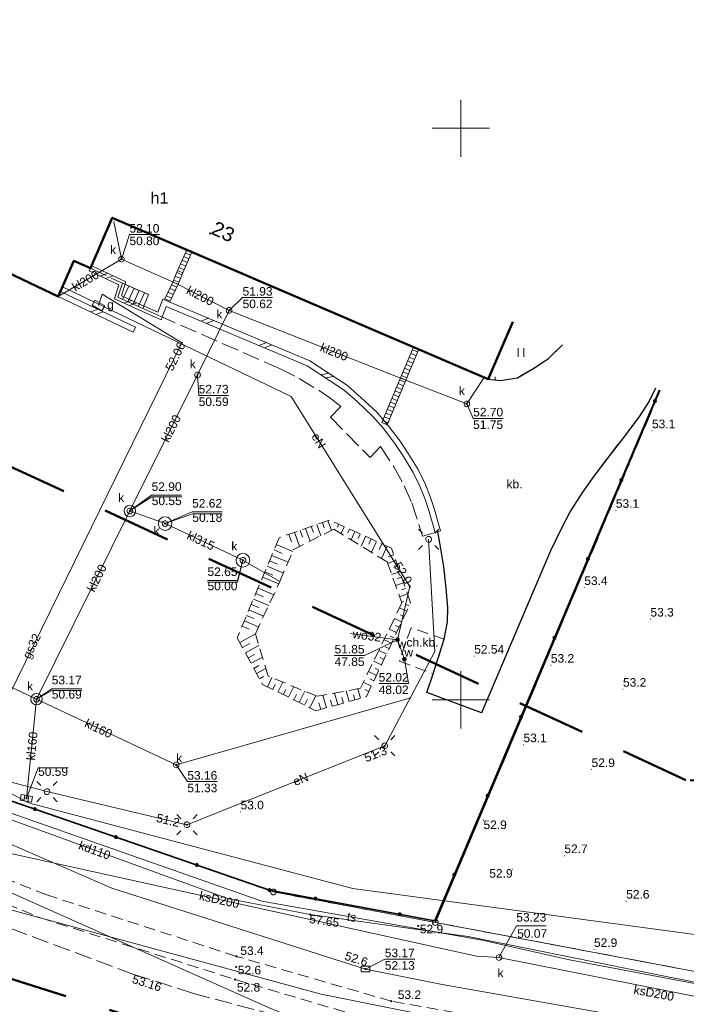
# Model space of a CAD drawing. Extents: x 5462052 to 5462554, y 5922477 to 5923179.
# Tile 22 of 42: x 5462361 to 5462420, y 5922523 to 5922609. Entities that reach past the tile are written whole.
import ezdxf
from ezdxf.enums import TextEntityAlignment as Align

# ---------------------------------------------------------------- set-up
doc = ezdxf.new("R2010")
doc.units = 0
doc.header["$PDMODE"] = 32
doc.header["$PDSIZE"] = 0.1
for name, pattern in [('PRZER1-1', [2, 1, -1]), ('PRZER2-1', [3, 2, -1]), ('PRZER3-1', [4, 3, -1]), ('PRZER3-2', [5, 3, -2])]:
    doc.linetypes.add(name, pattern=pattern)
doc.layers.get('0').update_dxf_attribs({"linetype": 'CONTINUOUS', "lineweight": 13})
doc.layers.add('!pomiar wys', color=7, linetype='CONTINUOUS')
for name, color, linetype, lineweight in [('EGBU', 7, 'CONTINUOUS', 50), ('EGBU_O', 7, 'CONTINUOUS', 50), ('EGDE', 7, 'CONTINUOUS', 18), ('EGPG', 7, 'CONTINUOUS', 18), ('GEPADR', 7, 'CONTINUOUS', 18), ('GEPADR_O', 7, 'CONTINUOUS', 18), ('GESDRK', 7, 'CONTINUOUS', 0), ('GUPPRZ', 7, 'CONTINUOUS', 18), ('GUPPRZ_O', 7, 'CONTINUOUS', 18), ('OTDN', 7, 'CONTINUOUS', 18), ('OTKC', 7, 'PRZER2-1', 18), ('OTKC_O', 7, 'PRZER2-1', 18), ('OTKJ', 7, 'PRZER3-1', 18), ('OTKK', 7, 'CONTINUOUS', 25), ('OTKS', 7, 'CONTINUOUS', 18), ('OTKU', 7, 'PRZER3-1', 18), ('OTKU_O', 7, 'PRZER3-1', 18), ('OTOO', 7, 'CONTINUOUS', 35), ('OTRK', 7, 'PRZER2-1', 18), ('OTRN', 7, 'CONTINUOUS', 13), ('OTRN_O', 7, 'CONTINUOUS', 13), ('OTRS', 7, 'CONTINUOUS', 13), ('OTRS_O', 7, 'CONTINUOUS', 13), ('OTZT', 7, 'PRZER2-1', 18), ('SUEO', 7, 'CONTINUOUS', 18), ('SUPK', 7, 'CONTINUOUS', 18), ('SUPW', 7, 'CONTINUOUS', 18), ('SUPW_O', 7, 'CONTINUOUS', 18), ('zakres', 5, 'PRZER3-2', 50)]:
    doc.layers.add(name, color=color, linetype=linetype, lineweight=lineweight)
for name, color, linetype, lineweight, true_color in [('EGKK', 7, 'PRZER3-1', 18, 0x24bc24), ('EGUG', 7, 'PRZER1-1', 18, 0x008000), ('SUEP', 1, 'CONTINUOUS', 18, 0xff0000), ('SUEP_O', 1, 'CONTINUOUS', 18, 0xff0000), ('SUGP', 7, 'CONTINUOUS', 18, 0xbfbf00), ('SUGP_O', 7, 'CONTINUOUS', 18, 0xbfbf00), ('SUGS', 7, 'CONTINUOUS', 18, 0xbfbf00), ('SUGS_O', 7, 'CONTINUOUS', 18, 0xbfbf00), ('SUKK', 7, 'CONTINUOUS', 18, 0x803300), ('SUKL', 7, 'CONTINUOUS', 18, 0x803300), ('SUKP', 7, 'CONTINUOUS', 18, 0x803300), ('SUKP_O', 7, 'CONTINUOUS', 18, 0x803300), ('SUKS', 7, 'CONTINUOUS', 18, 0x803300), ('SUKS_O', 7, 'CONTINUOUS', 18, 0x803300), ('SUKU', 7, 'CONTINUOUS', 18, 0x803300), ('SUTP', 7, 'CONTINUOUS', 18, 0xff9100), ('SUTP_O', 7, 'CONTINUOUS', 18, 0xff9100), ('SUWP', 5, 'CONTINUOUS', 18, 0x0000ff), ('SUWP_O', 5, 'CONTINUOUS', 18, 0x0000ff), ('SUWW', 5, 'CONTINUOUS', 18, 0x0000ff), ('SUWW_O', 5, 'CONTINUOUS', 18, 0x0000ff)]:
    doc.layers.add(name, color=color, linetype=linetype, lineweight=lineweight, true_color=true_color)
doc.styles.add('GEO-INFO', font='arial.ttf')

# ---------------------------------------------------------------- blocks, each defined once
blk = doc.blocks.new('POINT')
at = {"color": 0}
blk.add_point((0, 0), dxfattribs=at)
blk = doc.blocks.new('KOLO')
blk.add_hatch(color=0).paths.add_polyline_path([(-0.5, 0), (-0.482963, -0.12941), (-0.433013, -0.25), (-0.353553, -0.353553), (-0.25, -0.433013), (-0.12941, -0.482963), (0, -0.5), (0.12941, -0.482963), (0.25, -0.433013), (0.353553, -0.353553), (0.433013, -0.25), (0.482963, -0.12941), (0.5, 0), (0.482963, 0.12941), (0.433013, 0.25), (0.353553, 0.353553), (0.25, 0.433013), (0.12941, 0.482963), (0, 0.5), (-0.12941, 0.482963), (-0.25, 0.433013), (-0.353553, 0.353553), (-0.433013, 0.25), (-0.482963, 0.12941)])
blk = doc.blocks.new('OKRAG_PELNY')
at = {"color": 0}
blk.add_lwpolyline([(0, 0.5), (0.12941, 0.482963), (0.25, 0.433013), (0.353553, 0.353553), (0.433013, 0.25), (0.482963, 0.12941), (0.5, 0), (0.482963, -0.12941), (0.433013, -0.25), (0.353553, -0.353553), (0.25, -0.433013), (0.12941, -0.482963), (0, -0.5), (-0.12941, -0.482963), (-0.25, -0.433013), (-0.353553, -0.353553), (-0.433013, -0.25), (-0.482963, -0.12941), (-0.5, 0), (-0.482963, 0.12941), (-0.433013, 0.25), (-0.353553, 0.353553), (-0.25, 0.433013), (-0.12941, 0.482963)], close=True, dxfattribs=at)
blk = doc.blocks.new('SUUS05')
at = {"color": 0}
blk.add_lwpolyline([(0.5, -0.25), (-0.5, -0.25), (-0.5, 0.25), (0.5, 0.25)], close=True, dxfattribs=at)
for points in [[(-0.175, -0.25), (-0.175, 0.25)], [(0.175, -0.25), (0.175, 0.25)]]:
    blk.add_lwpolyline(points, dxfattribs=at)
blk = doc.blocks.new('PROSTOKAT1_5-1_PELNY')
at = {"color": 0}
blk.add_lwpolyline([(0.75, -0.5), (-0.75, -0.5), (-0.75, 0.5), (0.75, 0.5)], close=True, dxfattribs=at)
blk = doc.blocks.new('SZAFA1')
at = {"color": 0}
blk.add_lwpolyline([(-1, -0.5), (-1, 0.5), (1, 0.5), (1, -0.5)], close=True, dxfattribs=at)
blk = doc.blocks.new('SUEO')
blk.add_hatch(color=0).paths.add_polyline_path([(-0.002174, 0.089974), (0.023762, 0.086807), (0.042561, 0.0793), (0.060131, 0.066965), (0.076266, 0.047786), (0.086234, 0.025762), (0.089972, 0.002226), (0.088646, -0.015553), (0.081114, -0.038994), (0.066834, -0.060276), (0.049699, -0.075033), (0.027576, -0.085671), (0.004027, -0.08991), (-0.019639, -0.087831), (-0.040932, -0.080154), (-0.059082, -0.067892), (-0.073734, -0.051607), (-0.08374, -0.032979), (-0.089221, -0.011817), (-0.089063, 0.012951), (-0.082571, 0.035806), (-0.069528, 0.057148), (-0.048957, 0.075519), (-0.026898, 0.085887)])
at = {"color": 0}
for points in [[(-1.767767, 1.767767), (-1.06066, 1.06066)], [(1.767767, 1.767767), (1.06066, 1.06066)], [(-1.767767, -1.767767), (-1.06066, -1.06066)], [(1.767767, -1.767767), (1.06066, -1.06066)]]:
    blk.add_lwpolyline(points, dxfattribs=at)
blk = doc.blocks.new('PION_C')
at = {"color": 0}
blk.add_lwpolyline([(0, 0.5), (0, -0.5)], dxfattribs=at)
blk = doc.blocks.new('ODTN_1')
at = {"color": 0}
for points in [[(-1, -0.5), (0, 0.5)], [(0, -0.5), (1, 0.5)]]:
    blk.add_lwpolyline(points, dxfattribs=at)
blk = doc.blocks.new('EPPGS')
at = {"color": 0}
blk.add_lwpolyline([(0, 0.5), (0.154508, 0.475528), (0.293893, 0.404508), (0.404508, 0.293893), (0.475528, 0.154508), (0.5, 0), (0.475528, -0.154508), (0.404508, -0.293893), (0.293893, -0.404508), (0.154508, -0.475528), (0, -0.5), (-0.154508, -0.475528), (-0.293893, -0.404508), (-0.404508, -0.293893), (-0.475528, -0.154508), (-0.5, 0), (-0.475528, 0.154508), (-0.404508, 0.293893), (-0.293893, 0.404508), (-0.154508, 0.475528)], close=True, dxfattribs=at)

msp = doc.modelspace()

# ---------------------------------------------------------------- hatches: boundary and pattern name
at = {"layer": 'OTZT', "linetype": 'Continuous'}
h = msp.add_hatch(dxfattribs=at)
h.set_pattern_fill('PTTU04', color=256, scale=0.5, style=0)
h.set_pattern_definition([(90, (5460000, 5920000), (-2.5, 2.5), [0.75, -4.25]), (90, (5460000.5, 5920000), (-2.5, 2.5), [0.75, -4.25])])
h.paths.add_polyline_path([(5462404.539, 5922583.069), (5462402.39, 5922578.05), (5462403.45, 5922577.93), (5462404.97, 5922578.17), (5462406.44, 5922579.03), (5462407.66, 5922579.86), (5462408.887, 5922581.052)], flags=0)

# ---------------------------------------------------------------- linework, layer by layer
at = {"layer": '!pomiar wys'}
msp.add_point((5462396.266, 5922530.22, 52.86), dxfattribs=at)
at = {"linetype": 'Continuous', "flags": 128}
for points in [[(5462400, 5922597.5), (5462400, 5922602.5)], [(5462397.5, 5922600), (5462402.5, 5922600)], [(5462400, 5922547.5), (5462400, 5922552.5)], [(5462397.5, 5922550), (5462402.5, 5922550)]]:
    msp.add_lwpolyline(points, dxfattribs=at)
at = {"linetype": 'PRZER2-1', "ltscale": 0.5, "elevation": 52.86}
msp.add_lwpolyline([(5462261.882, 5922578.068), (5462261.62, 5922576.922), (5462272.697, 5922571.717), (5462298.342, 5922559.381), (5462324.071, 5922547.799), (5462343.603, 5922539.093), (5462363.202, 5922530.924), (5462380.252, 5922525.535), (5462393.186, 5922521.711), (5462403.889, 5922520.281), (5462426.787, 5922516.877), (5462438.24, 5922515.215), (5462438.552, 5922516.427), (5462427.043, 5922518.161), (5462403.916, 5922521.871), (5462393.913, 5922523.638), (5462380.365, 5922527.556), (5462363.762, 5922532.933), (5462344.082, 5922540.717), (5462324.37, 5922548.823), (5462298.993, 5922560.437), (5462273.066, 5922572.667), (5462261.882, 5922578.068)], dxfattribs=at)
at = {"linetype": 'Continuous', "elevation": 100, "flags": 128}
for points in [[(5462400, 5922547.5), (5462400, 5922552.5)], [(5462400, 5922547.5), (5462400, 5922552.5)], [(5462397.5, 5922550), (5462402.5, 5922550)], [(5462397.5, 5922550), (5462402.5, 5922550)]]:
    msp.add_lwpolyline(points, dxfattribs=at)
for p in [(5462396.266, 5922530.22, 52.86), (5462380.365, 5922527.556, 52.86), (5462380.33, 5922526.63, 52.58), (5462380.252, 5922525.535, 52.84), (5462393.913, 5922523.638, 53.19)]:
    msp.add_point(p)
at = {"layer": 'EGBU', "linetype": 'Continuous', "elevation": 10.18}
msp.add_lwpolyline([(5462404.539, 5922583.069), (5462402.39, 5922578.05), (5462369.49, 5922592.17), (5462367.59, 5922587.75), (5462366.12, 5922588.39), (5462364.77, 5922585.27), (5462342.72, 5922595.77), (5462345.41, 5922602.09), (5462344.33, 5922602.55), (5462344.51, 5922602.96), (5462344.92, 5922602.78), (5462347.751, 5922609.415)], dxfattribs=at)
at = {"layer": 'EGDE', "linetype": 'Continuous', "elevation": 10.22}
for points in [[(5462060.499, 5922655.765), (5462134.14, 5922620.59), (5462140.64, 5922617.48), (5462379.26, 5922504.49), (5462394.55, 5922499.42), (5462403.44, 5922496.9), (5462407.29, 5922495.8), (5462408.69, 5922495.4), (5462424.66, 5922494.89), (5462438.61, 5922495.21), (5462484.37, 5922501.25), (5462484.19, 5922504.97), (5462482.73, 5922519.39), (5462445.52, 5922512.89), (5462428.16, 5922511.75), (5462412.32, 5922512.85), (5462398.2, 5922516.86), (5462383.16, 5922523.09), (5462355.99, 5922535.17), (5462122.31, 5922642.45), (5462106.7, 5922652.95), (5462067.71, 5922671.375)], [(5462330.972, 5922617.199), (5462308.11, 5922563.15), (5462338.14, 5922548.92), (5462383.6, 5922533.19), (5462397.77, 5922530.52)], [(5462397.77, 5922530.52), (5462417.457, 5922577.076)], [(5462417.457, 5922577.076), (5462397.77, 5922530.52), (5462434.39, 5922523.62), (5462484.29, 5922524.66)]]:
    msp.add_lwpolyline(points, dxfattribs=at)
msp.add_lwpolyline([(5462308.11, 5922563.15), (5462219.75, 5922605.06), (5462125.42, 5922649.82), (5462122.31, 5922642.45), (5462355.99, 5922535.17), (5462383.16, 5922523.09), (5462398.2, 5922516.86), (5462412.32, 5922512.85), (5462428.16, 5922511.75), (5462445.52, 5922512.89), (5462482.73, 5922519.39), (5462484.29, 5922524.66), (5462434.39, 5922523.62), (5462397.77, 5922530.52), (5462383.6, 5922533.19), (5462338.14, 5922548.92)], close=True, dxfattribs=at)
at = {"layer": 'EGKK', "linetype": 'PRZER3-1', "ltscale": 0.5, "elevation": 10.06}
msp.add_lwpolyline([(5462417.457, 5922577.076), (5462397.77, 5922530.52), (5462423.172, 5922525.73), (5462430.089, 5922572.747)], dxfattribs=at)
at = {"layer": 'EGUG', "linetype": 'PRZER1-1', "ltscale": 0.5, "elevation": 10.08}
for points in [[(5462417.457, 5922577.076), (5462397.77, 5922530.52), (5462383.6, 5922533.19), (5462338.14, 5922548.92), (5462308.11, 5922563.15), (5462330.972, 5922617.199)], [(5462241.6, 5922564.69), (5462318.43, 5922528.09), (5462379.26, 5922504.49), (5462394.55, 5922499.42), (5462403.44, 5922496.9), (5462407.29, 5922495.8), (5462408.69, 5922495.4), (5462424.66, 5922494.89), (5462438.61, 5922495.21), (5462484.37, 5922501.25), (5462484.19, 5922504.97), (5462482.73, 5922519.39), (5462484.29, 5922524.66), (5462434.39, 5922523.62), (5462423.172, 5922525.73), (5462397.77, 5922530.52), (5462383.6, 5922533.19), (5462338.14, 5922548.92), (5462308.11, 5922563.15), (5462219.75, 5922605.06)], [(5462417.457, 5922577.076), (5462397.77, 5922530.52), (5462423.172, 5922525.73), (5462430.089, 5922572.747)]]:
    msp.add_lwpolyline(points, dxfattribs=at)
at = {"layer": 'GESDRK', "linetype": 'Continuous'}
msp.add_lwpolyline([(5462482.733, 5922519.386), (5462484.295, 5922524.662), (5462434.386, 5922523.617), (5462397.769, 5922530.518), (5462383.599, 5922533.19), (5462338.141, 5922548.915), (5462308.111, 5922563.155), (5462219.747, 5922605.063), (5462125.423, 5922649.821), (5462122.31, 5922642.451), (5462106.697, 5922652.953), (5462067.71, 5922671.373)], dxfattribs=at)
at = {"layer": 'GUPPRZ_O', "linetype": 'Continuous', "elevation": 10.8, "flags": 128}
for points in [[(5462373.618, 5922590.697), (5462370.997, 5922590.697), (5462370.3, 5922588.55)], [(5462370.997, 5922590.697), (5462373.618, 5922590.697)], [(5462383.519, 5922585.185), (5462380.899, 5922585.185), (5462379.72, 5922584.07)], [(5462380.899, 5922585.185), (5462383.519, 5922585.185)], [(5462379.679, 5922576.63), (5462377.058, 5922576.63), (5462376.96, 5922578.42)], [(5462377.058, 5922576.63), (5462379.679, 5922576.63)], [(5462403.698, 5922574.62), (5462401.077, 5922574.62), (5462400.53, 5922575.89)], [(5462401.077, 5922574.62), (5462403.698, 5922574.62)], [(5462375.557, 5922567.897), (5462372.937, 5922567.897), (5462371.03, 5922566.52)], [(5462375.571, 5922567.744), (5462372.95, 5922567.744), (5462371.03, 5922566.52)], [(5462372.95, 5922567.744), (5462375.571, 5922567.744)], [(5462379.102, 5922566.432), (5462376.482, 5922566.432), (5462374.12, 5922565.42)], [(5462379.122, 5922566.281), (5462376.502, 5922566.281), (5462374.12, 5922565.42)], [(5462376.502, 5922566.281), (5462379.122, 5922566.281)], [(5462377.83, 5922560.448), (5462380.451, 5922560.448), (5462380.93, 5922562.21)], [(5462377.83, 5922560.293), (5462380.451, 5922560.293), (5462380.93, 5922562.21)], [(5462377.83, 5922560.293), (5462380.451, 5922560.293)], [(5462388.95, 5922553.881), (5462391.57, 5922553.881), (5462394.46, 5922555.26)], [(5462388.95, 5922553.881), (5462391.57, 5922553.881)], [(5462392.81, 5922551.423), (5462395.431, 5922551.423), (5462395.06, 5922553.55)], [(5462366.82, 5922550.964), (5462364.2, 5922550.964), (5462362.87, 5922550.05)], [(5462392.81, 5922551.423), (5462395.431, 5922551.423)], [(5462366.824, 5922550.809), (5462364.203, 5922550.809), (5462362.87, 5922550.05)], [(5462364.203, 5922550.809), (5462366.824, 5922550.809)], [(5462365.622, 5922544.057), (5462363.001, 5922544.057), (5462361.98, 5922541.39)], [(5462363.001, 5922544.057), (5462365.622, 5922544.057)], [(5462378.686, 5922542.84), (5462376.066, 5922542.84), (5462375.09, 5922544.31)], [(5462376.066, 5922542.84), (5462378.686, 5922542.84)], [(5462407.477, 5922530.218), (5462404.856, 5922530.218), (5462403.338, 5922527.456)], [(5462395.965, 5922527.309), (5462393.344, 5922527.309), (5462391.647, 5922526.449)], [(5462393.344, 5922527.309), (5462395.965, 5922527.309)]]:
    msp.add_lwpolyline(points, dxfattribs=at)
at = {"layer": 'OTDN', "linetype": 'Continuous', "elevation": 10.18}
for points in [[(5462398.231, 5922564.778), (5462397.679, 5922566.724), (5462397.325, 5922567.777), (5462396.869, 5922568.901), (5462396.269, 5922570.141), (5462395.391, 5922571.554), (5462394.695, 5922572.623), (5462393.654, 5922574.008), (5462392.64, 5922575.154), (5462391.259, 5922576.455), (5462390.092, 5922577.489), (5462386.788, 5922579.662), (5462373.918, 5922585.061), (5462373.489, 5922583.924), (5462372.282, 5922584.448), (5462370.296, 5922585.355), (5462370.685, 5922586.573), (5462367.696, 5922587.976)], [(5462397.749, 5922564.642), (5462397.201, 5922566.576), (5462396.855, 5922567.603), (5462396.411, 5922568.699), (5462395.831, 5922569.899), (5462394.969, 5922571.286), (5462394.285, 5922572.337), (5462393.266, 5922573.692), (5462392.28, 5922574.806), (5462390.921, 5922576.085), (5462389.788, 5922577.091), (5462386.552, 5922579.218), (5462374.202, 5922584.399), (5462373.771, 5922583.256), (5462372.078, 5922583.992), (5462369.684, 5922585.085), (5462370.075, 5922586.307), (5462367.484, 5922587.524)], [(5462371.537, 5922582.606), (5462364.977, 5922585.726)], [(5462371.323, 5922582.154), (5462364.762, 5922585.274)]]:
    msp.add_lwpolyline(points, dxfattribs=at)
at = {"layer": 'OTKC', "linetype": 'PRZER2-1', "ltscale": 0.5, "elevation": 10.18}
msp.add_lwpolyline([(5462395.64, 5922556.3), (5462394.63, 5922553.39), (5462397.58, 5922552.27), (5462398.54, 5922555.32)], close=True, dxfattribs=at)
at = {"layer": 'OTKJ', "linetype": 'PRZER3-1', "ltscale": 0.5, "elevation": 10.18}
for points in [[(5462376.6, 5922524.315), (5462371.391, 5922525.972), (5462357.823, 5922531.047), (5462343.131, 5922537.176), (5462324.879, 5922545.376), (5462312.334, 5922551.22)], [(5462502.755, 5922515.739), (5462488.736, 5922514.258), (5462478.717, 5922513.394), (5462467.813, 5922512.783), (5462463.843, 5922512.752), (5462454.956, 5922512.552), (5462430.919, 5922513.777), (5462417.017, 5922515.491), (5462402.699, 5922517.944), (5462391.536, 5922520.348), (5462376.6, 5922524.315)]]:
    msp.add_lwpolyline(points, dxfattribs=at)
at = {"layer": 'OTKK', "linetype": 'Continuous', "elevation": 10.18}
for points in [[(5462402.39, 5922578.05), (5462403.45, 5922577.93), (5462404.97, 5922578.17), (5462406.44, 5922579.03), (5462407.66, 5922579.86), (5462408.887, 5922581.052)], [(5462417.04, 5922577.269), (5462416.48, 5922576.12), (5462415.57, 5922574.73), (5462414.05, 5922572.72), (5462412.82, 5922571.14), (5462411.64, 5922569.56), (5462410.66, 5922568.16), (5462409.61, 5922566.53), (5462408.77, 5922564.96), (5462407.86, 5922563.04), (5462401.8, 5922548.87), (5462397.01, 5922550.64), (5462397.58, 5922552.27), (5462398.54, 5922555.32), (5462398.83, 5922556.83), (5462398.85, 5922558.07), (5462398.71, 5922559.77), (5462398.51, 5922561.63), (5462398.15, 5922563.72), (5462397.99, 5922564.71)]]:
    msp.add_lwpolyline(points, dxfattribs=at)
at = {"layer": 'OTKS', "linetype": 'Continuous', "elevation": 10.18}
msp.add_lwpolyline([(5462370.38, 5922586.44), (5462369.99, 5922585.22), (5462372.18, 5922584.22), (5462372.67, 5922585.46)], close=True, dxfattribs=at)
at = {"layer": 'OTKS', "linetype": 'Continuous', "elevation": 10.18, "flags": 128}
for points in [[(5462370.403, 5922585.032), (5462370.937, 5922586.202)], [(5462370.858, 5922584.824), (5462371.397, 5922586.005)], [(5462371.312, 5922584.616), (5462371.857, 5922585.808)], [(5462371.767, 5922584.408), (5462372.316, 5922585.611)]]:
    msp.add_lwpolyline(points, dxfattribs=at)
at = {"layer": 'OTKU', "linetype": 'PRZER3-1', "ltscale": 0.5, "elevation": 10.18}
msp.add_lwpolyline([(5462408.887, 5922581.052), (5462407.66, 5922579.86), (5462406.44, 5922579.03), (5462404.97, 5922578.17), (5462403.45, 5922577.93), (5462402.39, 5922578.05), (5462369.49, 5922592.17), (5462367.59, 5922587.75), (5462370.38, 5922586.44), (5462372.67, 5922585.46), (5462372.18, 5922584.22), (5462373.63, 5922583.59), (5462384.12, 5922578.99), (5462385.86, 5922578.12), (5462387.59, 5922577.05), (5462388.53, 5922576.41), (5462389.51, 5922575.67), (5462388.6, 5922574.73), (5462392.05, 5922571.21), (5462392.98, 5922572.16), (5462394.13, 5922570.38), (5462395.05, 5922568.72), (5462395.71, 5922567.23), (5462396.64, 5922564.32), (5462397.99, 5922564.71), (5462398.15, 5922563.72), (5462398.51, 5922561.63), (5462398.71, 5922559.77), (5462398.85, 5922558.07), (5462398.83, 5922556.83), (5462398.54, 5922555.32), (5462397.58, 5922552.27), (5462397.01, 5922550.64), (5462401.8, 5922548.87), (5462407.86, 5922563.04), (5462408.77, 5922564.96), (5462409.61, 5922566.53), (5462410.66, 5922568.16), (5462411.64, 5922569.56), (5462412.82, 5922571.14), (5462414.05, 5922572.72), (5462415.57, 5922574.73), (5462416.48, 5922576.12), (5462417.04, 5922577.269)], dxfattribs=at)
at = {"layer": 'OTOO', "linetype": 'Continuous', "elevation": 10.18}
for points in [[(5462417.398, 5922577.103), (5462415.616, 5922572.931), (5462406.794, 5922552.123), (5462397.726, 5922530.669), (5462383.258, 5922533.354)], [(5462308.11, 5922563.15), (5462308.6, 5922562.93), (5462316.56, 5922559.15), (5462328.1, 5922553.68), (5462338.14, 5922548.92), (5462383.258, 5922533.354)]]:
    msp.add_lwpolyline(points, dxfattribs=at)
at = {"layer": 'OTRK', "linetype": 'PRZER2-1', "ltscale": 0.5, "elevation": 10.06}
for points in [[(5462395.6, 5922558.49), (5462393.92, 5922563.27), (5462388.5, 5922565.73), (5462384.1, 5922564.18), (5462380.43, 5922555.43), (5462382.64, 5922551.35), (5462387.32, 5922549.05), (5462391.74, 5922550.28)], [(5462385.35, 5922563.14), (5462388.89, 5922564.94), (5462393.55, 5922562.06), (5462394.84, 5922558.47), (5462391.21, 5922551.01), (5462387.42, 5922550.31), (5462383.13, 5922552.08), (5462382.02, 5922555.77), (5462384.16, 5922560.35)]]:
    msp.add_lwpolyline(points, close=True, dxfattribs=at)
at = {"layer": 'OTRK', "linetype": 'Continuous', "elevation": 10.06, "flags": 128}
for points in [[(5462388.671, 5922564.829), (5462388.369, 5922565.684)], [(5462385.931, 5922564.825), (5462386.138, 5922564.236)], [(5462386.811, 5922563.883), (5462386.419, 5922564.997)], [(5462386.906, 5922565.169), (5462387.091, 5922564.644)], [(5462387.741, 5922564.356), (5462387.394, 5922565.34)], [(5462387.882, 5922565.512), (5462388.044, 5922565.052)], [(5462389.316, 5922565.36), (5462389.195, 5922565.093)], [(5462389.517, 5922564.552), (5462389.787, 5922565.146)], [(5462390.257, 5922564.932), (5462390.109, 5922564.605)], [(5462390.404, 5922564.004), (5462390.728, 5922564.719)], [(5462384.955, 5922564.481), (5462385.186, 5922563.827)], [(5462385.881, 5922563.41), (5462385.443, 5922564.653)], [(5462391.199, 5922564.505), (5462391.023, 5922564.118)], [(5462391.291, 5922563.456), (5462391.67, 5922564.291)], [(5462392.141, 5922564.077), (5462391.938, 5922563.63)], [(5462392.178, 5922562.908), (5462392.612, 5922563.864)], [(5462383.651, 5922563.109), (5462384.366, 5922562.809)], [(5462385.284, 5922562.985), (5462383.851, 5922563.586)], [(5462393.083, 5922563.65), (5462392.852, 5922563.142)], [(5462393.065, 5922562.36), (5462393.554, 5922563.436)], [(5462383.251, 5922562.155), (5462383.963, 5922561.856)], [(5462384.878, 5922562.033), (5462383.451, 5922562.632)], [(5462393.594, 5922561.938), (5462394.301, 5922562.186)], [(5462394.13, 5922562.674), (5462393.628, 5922562.498)], [(5462384.472, 5922561.082), (5462383.051, 5922561.678)], [(5462393.944, 5922560.964), (5462394.644, 5922561.21)], [(5462394.472, 5922561.698), (5462394.121, 5922561.575)], [(5462384.059, 5922560.134), (5462382.651, 5922560.724)], [(5462382.851, 5922561.201), (5462383.56, 5922560.904)], [(5462394.815, 5922560.722), (5462394.467, 5922560.6)], [(5462383.621, 5922559.196), (5462382.251, 5922559.771)], [(5462382.451, 5922560.248), (5462383.145, 5922559.956)], [(5462394.293, 5922559.991), (5462394.987, 5922560.235)], [(5462395.158, 5922559.747), (5462394.813, 5922559.625)], [(5462383.183, 5922558.258), (5462381.851, 5922558.817)], [(5462382.051, 5922559.294), (5462382.726, 5922559.011)], [(5462394.643, 5922559.018), (5462395.33, 5922559.259)], [(5462382.744, 5922557.321), (5462381.451, 5922557.863)], [(5462381.651, 5922558.34), (5462382.307, 5922558.065)], [(5462395.253, 5922557.752), (5462394.633, 5922558.044)], [(5462394.818, 5922558.531), (5462395.013, 5922558.599)], [(5462395.473, 5922558.22), (5462395.146, 5922558.374)], [(5462382.306, 5922556.383), (5462381.051, 5922556.91)], [(5462381.251, 5922557.386), (5462381.888, 5922557.119)], [(5462394.813, 5922556.817), (5462394.18, 5922557.114)], [(5462395.033, 5922557.285), (5462394.72, 5922557.432)], [(5462380.851, 5922556.433), (5462381.469, 5922556.173)], [(5462394.373, 5922555.881), (5462393.728, 5922556.184)], [(5462394.593, 5922556.349), (5462394.274, 5922556.499)], [(5462380.651, 5922555.022), (5462382.022, 5922555.764)], [(5462393.933, 5922554.945), (5462393.275, 5922555.254)], [(5462394.153, 5922555.413), (5462393.827, 5922555.566)], [(5462380.897, 5922554.567), (5462381.536, 5922554.913)], [(5462381.144, 5922554.113), (5462382.326, 5922554.753)], [(5462393.493, 5922554.009), (5462392.823, 5922554.324)], [(5462393.713, 5922554.477), (5462393.381, 5922554.633)], [(5462381.39, 5922553.658), (5462381.934, 5922553.953)], [(5462381.636, 5922553.203), (5462382.63, 5922553.742)], [(5462393.273, 5922553.541), (5462392.935, 5922553.7)], [(5462381.882, 5922552.749), (5462382.332, 5922552.992)], [(5462382.129, 5922552.294), (5462382.934, 5922552.73)], [(5462393.053, 5922553.073), (5462392.37, 5922553.394)], [(5462392.833, 5922552.605), (5462392.488, 5922552.767)], [(5462382.375, 5922551.839), (5462382.731, 5922552.032)], [(5462383.069, 5922551.139), (5462383.464, 5922551.942)], [(5462392.613, 5922552.137), (5462391.917, 5922552.464)], [(5462392.393, 5922551.669), (5462392.042, 5922551.834)], [(5462383.533, 5922550.911), (5462383.738, 5922551.328)], [(5462383.997, 5922550.683), (5462384.422, 5922551.547)], [(5462384.461, 5922550.455), (5462384.681, 5922550.902)], [(5462384.925, 5922550.227), (5462385.38, 5922551.152)], [(5462391.226, 5922550.137), (5462390.994, 5922550.97)], [(5462392.173, 5922551.201), (5462391.465, 5922551.534)], [(5462391.953, 5922550.733), (5462391.596, 5922550.901)], [(5462385.389, 5922549.999), (5462385.624, 5922550.476)], [(5462385.854, 5922549.771), (5462386.338, 5922550.756)], [(5462386.318, 5922549.543), (5462386.567, 5922550.051)], [(5462386.782, 5922549.315), (5462387.296, 5922550.361)], [(5462388.237, 5922549.305), (5462387.931, 5922550.404)], [(5462389.233, 5922549.582), (5462388.952, 5922550.593)], [(5462389.731, 5922549.721), (5462389.597, 5922550.204)], [(5462390.229, 5922549.86), (5462389.973, 5922550.782)], [(5462390.728, 5922549.998), (5462390.606, 5922550.437)], [(5462387.739, 5922549.166), (5462387.579, 5922549.738)], [(5462388.735, 5922549.444), (5462388.588, 5922549.971)]]:
    msp.add_lwpolyline(points, dxfattribs=at)
at = {"layer": 'OTZT', "linetype": 'PRZER2-1', "ltscale": 0.5, "elevation": 10.1}
msp.add_lwpolyline([(5462404.539, 5922583.069), (5462402.39, 5922578.05), (5462403.45, 5922577.93), (5462404.97, 5922578.17), (5462406.44, 5922579.03), (5462407.66, 5922579.86), (5462408.887, 5922581.052)], dxfattribs=at)
at = {"layer": 'SUEP', "linetype": 'Continuous', "elevation": 10.14}
for points in [[(5462397.18, 5922564.04), (5462397.72, 5922554.24), (5462393.34, 5922545.98), (5462376.03, 5922539.07), (5462363.78, 5922541.97), (5462351.57, 5922545.16), (5462342.54, 5922549.44), (5462333.53, 5922553.74), (5462324.49, 5922558.02), (5462315.46, 5922562.27), (5462313.73, 5922563.08), (5462314.78, 5922565.27), (5462311.66, 5922569.69), (5462312.85, 5922572.47), (5462317.86, 5922584.48), (5462322.98, 5922596.46), (5462328.01, 5922608.43), (5462328.31, 5922609.1)], [(5462394.46, 5922555.26), (5462395.54, 5922559.91), (5462385.14, 5922576.54), (5462365.143, 5922586.133)]]:
    msp.add_lwpolyline(points, dxfattribs=at)
at = {"layer": 'SUGP', "linetype": 'Continuous', "elevation": 10.14}
msp.add_lwpolyline([(5462368.28, 5922584.5), (5462368.61, 5922585.49), (5462375.59, 5922581.22), (5462357.55, 5922544.51), (5462343.034, 5922513.774), (5462342.65, 5922512.96)], dxfattribs=at)
at = {"layer": 'SUKL', "linetype": 'Continuous', "elevation": 10.14}
for points in [[(5462376.012, 5922589.374), (5462375.21, 5922587.558), (5462374.801, 5922586.551), (5462374.104, 5922585.077)], [(5462376.47, 5922589.172), (5462375.67, 5922587.362), (5462375.259, 5922586.349), (5462374.556, 5922584.863)], [(5462393.089, 5922574.246), (5462394.719, 5922578.156), (5462395.848, 5922580.855)], [(5462393.551, 5922574.054), (5462395.181, 5922577.964), (5462396.31, 5922580.662)]]:
    msp.add_lwpolyline(points, dxfattribs=at)
at = {"layer": 'SUKP', "linetype": 'Continuous', "elevation": 10.14}
for points in [[(5462483.989, 5922520.299), (5462451.191, 5922517.987), (5462403.338, 5922527.456), (5462401.381, 5922527.568), (5462353.295, 5922538.145), (5462307.43, 5922558.61), (5462296.625, 5922563.689), (5462294.189, 5922564.915), (5462277.397, 5922572.431), (5462259.445, 5922580.577), (5462236.808, 5922592.433), (5462217.087, 5922602.091), (5462171.705, 5922623.903), (5462140.881, 5922638.358), (5462127.049, 5922644.665)], [(5462471.72, 5922522.23), (5462465.34, 5922523.16), (5462434.12, 5922522.62), (5462417.97, 5922525.79), (5462400.64, 5922529.28), (5462386.8, 5922531.22), (5462379.58, 5922532.63), (5462337.71, 5922547.84), (5462316.98, 5922557.38), (5462305.46, 5922560.74), (5462269.93, 5922578.03), (5462244.86, 5922589.89), (5462217.68, 5922602.96), (5462149.98, 5922635.2), (5462147.43, 5922636.54), (5462145.86, 5922632.91), (5462137.96, 5922614.55), (5462139.18, 5922611.01), (5462134.054, 5922599.237)], [(5462370.3, 5922588.55), (5462369.62, 5922591.84)], [(5462370.3, 5922588.55), (5462364.77, 5922585.27)], [(5462379.72, 5922584.07), (5462375.03, 5922586.45), (5462370.3, 5922588.55)], [(5462379.72, 5922584.07), (5462376.96, 5922578.42), (5462371.03, 5922566.52)], [(5462400.53, 5922575.89), (5462394.95, 5922578.06), (5462379.72, 5922584.07)], [(5462400.53, 5922575.89), (5462402.048, 5922578.197)], [(5462318.49, 5922571.17), (5462362.87, 5922550.05)], [(5462362.87, 5922550.05), (5462371.03, 5922566.52)], [(5462384.16, 5922560.35), (5462380.93, 5922562.21), (5462374.12, 5922565.42), (5462371.03, 5922566.52)], [(5462362.87, 5922550.05), (5462361.98, 5922541.39)], [(5462362.87, 5922550.05), (5462375.09, 5922544.31), (5462395.61, 5922550.17)]]:
    msp.add_lwpolyline(points, dxfattribs=at)
at = {"layer": 'SUKU', "linetype": 'Continuous', "elevation": 10.14}
for points in [[(5462371.03, 5922567.02, 1), (5462371.03, 5922566.02, 1)], [(5462374.12, 5922566.02, 1), (5462374.12, 5922564.82, 1)], [(5462380.93, 5922562.81, 1), (5462380.93, 5922561.61, 1)], [(5462362.87, 5922550.55, 1), (5462362.87, 5922549.55, 1)]]:
    msp.add_lwpolyline(points, format="xyb", close=True, dxfattribs=at)
at = {"layer": 'SUTP', "linetype": 'Continuous', "elevation": 10.14}
for points in [[(5462070.225, 5922667.829), (5462083.093, 5922662.107), (5462104.772, 5922652.44), (5462151.789, 5922636.498), (5462179.003, 5922623.637), (5462206.04, 5922610.308), (5462233.166, 5922597.213), (5462260.398, 5922584.398), (5462287.418, 5922571.023), (5462314.544, 5922557.928), (5462341.916, 5922545.488), (5462369.465, 5922533.516), (5462391.647, 5922526.449), (5462398.352, 5922525.1), (5462413.377, 5922522.437), (5462428.789, 5922520.803), (5462445.419, 5922519.565), (5462460.829, 5922520.764), (5462471.544, 5922520.844), (5462483.624, 5922522.412)], [(5462484.107, 5922514.757), (5462480.432, 5922514.049), (5462453.067, 5922512.604), (5462435.095, 5922514.744), (5462387.779, 5922524.254), (5462359.73, 5922531.872), (5462332.397, 5922545.437), (5462296.645, 5922562.48), (5462246.143, 5922585.781), (5462231.327, 5922592.873), (5462203.062, 5922606.805), (5462113.001, 5922647.871), (5462105.871, 5922651.023), (5462083.093, 5922662.107), (5462070.225, 5922667.829)], [(5462484.418, 5922524.688), (5462481.923, 5922524.637), (5462440.854, 5922526.726), (5462390.558, 5922533.487), (5462362.154, 5922540.978), (5462350.45, 5922547.273), (5462238.878, 5922601.24), (5462191.652, 5922624.429)], [(5462547.683, 5922527.826), (5462543.55, 5922527.02), (5462524.84, 5922524.92), (5462507.72, 5922523.62), (5462502.22, 5922521.53), (5462483.55, 5922520.87), (5462479.66, 5922520.71), (5462477.56, 5922520.65), (5462471.35, 5922523.46), (5462456.26, 5922523.13), (5462436.34, 5922522.51), (5462433.07, 5922522.8), (5462409.52, 5922527.24), (5462401.87, 5922528.98), (5462382.57, 5922532.38), (5462360.07, 5922540.28), (5462337.44, 5922548.03), (5462309.69, 5922561.16), (5462305.81, 5922561.72), (5462299.8, 5922566.07), (5462280.06, 5922575.51), (5462249.92, 5922589.92)]]:
    msp.add_lwpolyline(points, dxfattribs=at)
at = {"layer": 'SUWP', "linetype": 'Continuous', "elevation": 10.14}
msp.add_lwpolyline([(5462390.31, 5922555.81), (5462394.46, 5922555.26), (5462395.06, 5922553.55)], dxfattribs=at)
at = {"layer": 'zakres', "ltscale": 2, "elevation": 10.04}
msp.add_lwpolyline([(5462132.023, 5922631.89), (5462350.164, 5922528.87), (5462411.691, 5922509.55), (5462519.637, 5922508.803), (5462516.031, 5922540.795), (5462419.676, 5922542.975), (5462148.358, 5922668.943), (5462333.731, 5923125.01)], dxfattribs=at)

# ---------------------------------------------------------------- block references
at = {"layer": 'EGPG', "xscale": 0.5, "yscale": 0.5}
for p in [(5462383.6, 5922533.19, 10.24), (5462397.77, 5922530.52, 10.24)]:
    msp.add_blockref('EPPGS', p, dxfattribs=at)
at = {"layer": 'GEPADR'}
msp.add_blockref('POINT', (5462378.065, 5922590.805, 10.28), dxfattribs=at)
at = {"layer": 'GUPPRZ'}
for p in [(5462370.3, 5922588.55, 10.16), (5462379.72, 5922584.07, 10.16), (5462375.59, 5922581.22, 10.16), (5462376.96, 5922578.42, 10.16), (5462400.53, 5922575.89, 10.16), (5462371.03, 5922566.52, 10.16), (5462371.03, 5922566.52, 10.16), (5462374.12, 5922565.42, 10.16), (5462374.12, 5922565.42, 10.16), (5462380.93, 5922562.21, 10.16), (5462380.93, 5922562.21, 10.16), (5462395.54, 5922559.91, 10.16), (5462394.46, 5922555.26, 10.16), (5462395.06, 5922553.55, 10.16), (5462362.87, 5922550.05, 10.16), (5462362.87, 5922550.05, 10.16), (5462393.34, 5922545.98, 10.16), (5462375.09, 5922544.31, 10.16), (5462361.98, 5922541.39, 10.16), (5462376.03, 5922539.07, 10.16), (5462386.8, 5922531.22, 10.16), (5462391.647, 5922526.449, 10.16), (5462391.647, 5922526.449, 10.16)]:
    msp.add_blockref('POINT', p, dxfattribs=at)
at = {"layer": 'OTDN', "xscale": 0.5, "yscale": 0.5}
for name, p, rotation in [('PION_C', (5462367.59, 5922587.75, 10.18), 154.8483460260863), ('ODTN_1', (5462368.996, 5922587.09, 10.18), 154.8483460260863), ('PION_C', (5462364.87, 5922585.5, 10.18), 154.5638544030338), ('ODTN_1', (5462371.085, 5922584.72, 10.18), 155.457565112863), ('ODTN_1', (5462368.15, 5922583.94, 10.18), 154.5638544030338), ('ODTN_1', (5462377.829, 5922583.149, 10.18), 157.2415450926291), ('PION_C', (5462371.43, 5922582.38, 10.18), 154.5638544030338), ('ODTN_1', (5462382.901, 5922581.021, 10.18), 157.2415450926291), ('ODTN_1', (5462388.305, 5922578.365, 10.18), 146.6753860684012), ('PION_C', (5462397.99, 5922564.71, 10.18), 105.8283065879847)]:
    msp.add_blockref(name, p, dxfattribs=dict(at, rotation=rotation))
at = {"layer": 'OTOO', "xscale": 0.35, "yscale": 0.35}
for p in [(5462416.984, 5922576.134, 10.18), (5462414.048, 5922569.233, 10.18), (5462411.12, 5922562.328, 10.18), (5462408.193, 5922555.423, 10.18), (5462405.269, 5922548.516, 10.18), (5462402.349, 5922541.608, 10.18), (5462362.717, 5922540.441, 10.18), (5462369.807, 5922537.995, 10.18), (5462376.897, 5922535.549, 10.18), (5462399.43, 5922534.699, 10.18), (5462383.258, 5922533.354, 10.18), (5462383.258, 5922533.354, 10.18), (5462387.28, 5922532.608, 10.18), (5462394.654, 5922531.239, 10.18)]:
    msp.add_blockref('KOLO', p, dxfattribs=at)
at = {"layer": 'OTRN', "xscale": 0.09, "yscale": 0.09}
for p in [(5462416.724, 5922573.538, 10.08), (5462413.563, 5922566.572, 10.08), (5462410.804, 5922559.819, 10.08), (5462416.591, 5922557.06, 10.08), (5462407.877, 5922553.027, 10.08), (5462414.188, 5922550.923, 10.08), (5462405.479, 5922546.069, 10.08), (5462411.44, 5922543.891, 10.08), (5462380.721, 5922540.191, 10.08), (5462401.981, 5922539.44, 10.08), (5462409.058, 5922536.363, 10.08), (5462404.53, 5922535.19, 10.08), (5462414.469, 5922532.384, 10.08), (5462411.651, 5922528.157, 10.08)]:
    msp.add_blockref('KOLO', p, dxfattribs=at)
at = {"layer": 'OTRS', "xscale": 0.09, "yscale": 0.09}
for p in [(5462401.17, 5922553.82, 10.08), (5462371.391, 5922525.972, 10.08)]:
    msp.add_blockref('KOLO', p, dxfattribs=at)
at = {"layer": 'SUEO', "xscale": 0.5, "yscale": 0.5}
for name, p in [('SUEO', (5462397.18, 5922564.04, 10.15)), ('OKRAG_PELNY', (5462397.18, 5922564.04, 10.16)), ('SUEO', (5462393.34, 5922545.98, 10.15)), ('OKRAG_PELNY', (5462393.34, 5922545.98, 10.16)), ('SUEO', (5462363.78, 5922541.97, 10.15)), ('OKRAG_PELNY', (5462363.78, 5922541.97, 10.16)), ('SUEO', (5462376.03, 5922539.07, 10.15)), ('OKRAG_PELNY', (5462376.03, 5922539.07, 10.16))]:
    msp.add_blockref(name, p, dxfattribs=at)
at = {"layer": 'SUGS', "xscale": 0.5, "yscale": 0.5, "rotation": 330.4873092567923}
msp.add_blockref('SZAFA1', (5462368.28, 5922584.5, 10.16), dxfattribs=at)
at = {"layer": 'SUKK', "rotation": 350.3291940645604}
msp.add_blockref('SUUS05', (5462361.98, 5922541.39, 10.16), dxfattribs=at)
at = {"layer": 'SUKL', "xscale": 0.5, "yscale": 0.5}
for p, rotation in [((5462375.977, 5922588.675, 10.14), 246.155746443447), ((5462376.118, 5922588.995, 10.14), 246.155746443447), ((5462376.241, 5922589.273, 10.14), 246.155746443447), ((5462375.694, 5922588.035, 10.14), 246.155746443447), ((5462375.836, 5922588.355, 10.14), 246.155746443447), ((5462375.367, 5922587.279, 10.14), 247.9057696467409), ((5462375.44, 5922587.46, 10.14), 67.03075804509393), ((5462375.553, 5922587.715, 10.14), 246.155746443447), ((5462374.91, 5922586.196, 10.14), 244.6871161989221), ((5462375.03, 5922586.45, 10.14), 66.2964429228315), ((5462375.103, 5922586.631, 10.14), 247.9057696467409), ((5462375.235, 5922586.955, 10.14), 247.9057696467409), ((5462374.461, 5922585.247, 10.14), 244.6871161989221), ((5462374.611, 5922585.563, 10.14), 244.6871161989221), ((5462374.76, 5922585.879, 10.14), 244.6871161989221), ((5462374.33, 5922584.97, 10.14), 244.6871161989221), ((5462395.847, 5922580.205, 10.14), 67.2991802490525), ((5462395.982, 5922580.528, 10.14), 67.2991802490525), ((5462396.079, 5922580.759, 10.14), 67.2991802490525), ((5462395.442, 5922579.236, 10.14), 67.2991802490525), ((5462395.577, 5922579.559, 10.14), 67.2991802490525), ((5462395.712, 5922579.882, 10.14), 67.2991802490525), ((5462395.172, 5922578.591, 10.14), 67.2991802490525), ((5462395.307, 5922578.913, 10.14), 67.2991802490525), ((5462394.746, 5922577.57, 10.14), 67.36973087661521), ((5462394.881, 5922577.893, 10.14), 67.36973087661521), ((5462394.95, 5922578.06, 10.14), 247.3344555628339), ((5462395.037, 5922578.268, 10.14), 67.2991802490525), ((5462394.476, 5922576.924, 10.14), 67.36973087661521), ((5462394.611, 5922577.247, 10.14), 67.36973087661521), ((5462394.072, 5922575.955, 10.14), 67.36973087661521), ((5462394.207, 5922576.278, 10.14), 67.36973087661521), ((5462394.342, 5922576.601, 10.14), 67.36973087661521), ((5462393.668, 5922574.986, 10.14), 67.36973087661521), ((5462393.803, 5922575.309, 10.14), 67.36973087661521), ((5462393.938, 5922575.632, 10.14), 67.36973087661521), ((5462393.32, 5922574.15, 10.14), 67.36973087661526), ((5462393.399, 5922574.34, 10.14), 67.36973087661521), ((5462393.534, 5922574.663, 10.14), 67.36973087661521)]:
    msp.add_blockref('PION_C', p, dxfattribs=dict(at, rotation=rotation))
at = {"layer": 'SUKS', "xscale": 0.5, "yscale": 0.5}
for p in [(5462370.3, 5922588.55, 10.16), (5462379.72, 5922584.07, 10.16), (5462376.96, 5922578.42, 10.16), (5462400.53, 5922575.89, 10.16), (5462375.09, 5922544.31, 10.16), (5462403.332, 5922527.457, 53.04)]:
    msp.add_blockref('OKRAG_PELNY', p, dxfattribs=at)
at = {"layer": 'SUPK', "xscale": 0.5, "yscale": 0.5}
msp.add_blockref('PROSTOKAT1_5-1_PELNY', (5462391.647, 5922526.449, 10.16), dxfattribs=at)
at = {"layer": 'SUPW', "xscale": 0.5, "yscale": 0.5}
for p in [(5462371.03, 5922566.52, 10.18), (5462374.12, 5922565.42, 10.18), (5462380.93, 5922562.21, 10.18), (5462362.87, 5922550.05, 10.18)]:
    msp.add_blockref('OKRAG_PELNY', p, dxfattribs=at)
at = {"layer": 'SUWW', "xscale": 0.4, "yscale": 0.4}
for p in [(5462394.46, 5922555.26, 10.16), (5462395.06, 5922553.55, 10.16)]:
    msp.add_blockref('KOLO', p, dxfattribs=at)

# ---------------------------------------------------------------- texts
at = {"layer": '!pomiar wys', "style": 'GEO-INFO'}
for s, p in [('52.9', (5462396.416, 5922529.57)), ('53.4', (5462380.697, 5922527.677)), ('52.6', (5462380.48, 5922525.98)), ('52.8', (5462380.402, 5922524.473)), ('53.2', (5462394.481, 5922523.831))]:
    msp.add_text(s, height=0.75, dxfattribs=at).set_placement(p)
at = {"layer": 'EGBU_O', "linetype": 'Continuous', "style": 'GEO-INFO'}
msp.add_text('h1', height=1, dxfattribs=at).set_placement((5462373.63, 5922593.901, 10.8), align=Align.MIDDLE_CENTER)
at = {"layer": 'GEPADR_O', "linetype": 'Continuous', "style": 'GEO-INFO'}
msp.add_text('23', height=1.25, rotation=335.02394, dxfattribs=at).set_placement((5462378.065, 5922590.805, 10.8))
at = {"layer": 'GUPPRZ_O', "linetype": 'Continuous', "style": 'GEO-INFO'}
for s, p in [('52.10', (5462370.997, 5922590.87)), ('50.80', (5462370.997, 5922589.775)), ('51.93', (5462380.899, 5922585.358)), ('50.62', (5462380.899, 5922584.263)), ('52.73', (5462377.058, 5922576.802)), ('50.59', (5462377.058, 5922575.707)), ('52.70', (5462401.077, 5922574.792)), ('51.75', (5462401.077, 5922573.697)), ('51.85', (5462388.95, 5922554.054)), ('47.85', (5462388.95, 5922552.959)), ('52.02', (5462392.81, 5922551.596)), ('48.02', (5462392.81, 5922550.501)), ('53.16', (5462376.066, 5922543.012)), ('51.33', (5462376.066, 5922541.917)), ('53.17', (5462393.344, 5922527.481)), ('52.13', (5462393.344, 5922526.386))]:
    msp.add_text(s, height=0.75, rotation=360, dxfattribs=at).set_placement(p)
msp.add_text('52.06', height=0.75, rotation=63.82961, dxfattribs=at).set_placement((5462375.59, 5922581.22, 10.8), align=Align.MIDDLE_RIGHT)
for s, p in [('52.90', (5462372.937, 5922568.057)), ('50.55', (5462372.95, 5922566.809)), ('52.62', (5462376.482, 5922566.592)), ('50.18', (5462376.502, 5922565.345)), ('53.17', (5462364.2, 5922551.124)), ('50.69', (5462364.203, 5922549.874)), ('50.59', (5462363.001, 5922543.122)), ('53.23', (5462404.856, 5922530.378)), ('50.07', (5462404.929, 5922528.957))]:
    msp.add_text(s, height=0.75, rotation=360, dxfattribs=at).set_placement(p, align=Align.BOTTOM_LEFT)
for s, rotation, p in [('52.65', 360, (5462380.451, 5922560.608)), ('52.0', 302.02087, (5462394.97, 5922559.91, 10.8)), ('50.00', 360, (5462380.451, 5922559.358)), ('52.6', 342.32843, (5462391.647, 5922526.449, 10.8))]:
    msp.add_text(s, height=0.75, rotation=rotation, dxfattribs=at).set_placement(p, align=Align.BOTTOM_RIGHT)
for s, rotation, p in [('51.3', 21.76144, (5462393.34, 5922545.98, 10.8)), ('51.2', 346.6813, (5462375.451, 5922539.592, 10.8))]:
    msp.add_text(s, height=0.75, rotation=rotation, dxfattribs=at).set_placement(p, align=Align.TOP_RIGHT)
msp.add_text('57.65', height=0.75, rotation=352.02065, dxfattribs=at).set_placement((5462386.8, 5922531.22, 10.8), align=Align.TOP_LEFT)
at = {"layer": 'OTKC_O', "linetype": 'Continuous', "style": 'GEO-INFO'}
msp.add_text('ch.kb.', height=0.75, rotation=360, dxfattribs=at).set_placement((5462396.64, 5922555.046, 10.8), align=Align.MIDDLE)
at = {"layer": 'OTKU_O', "linetype": 'Continuous', "style": 'GEO-INFO'}
msp.add_text('kb.', height=0.75, rotation=360, dxfattribs=at).set_placement((5462404.695, 5922568.886, 10.8), align=Align.MIDDLE)
at = {"layer": 'OTRN_O', "linetype": 'Continuous', "style": 'GEO-INFO'}
for s, p in [('53.1', (5462416.724, 5922573.538, 10.8)), ('53.1', (5462413.563, 5922566.572, 10.8)), ('53.4', (5462410.804, 5922559.819, 10.8)), ('53.3', (5462416.591, 5922557.06, 10.8)), ('53.2', (5462407.877, 5922553.027, 10.8)), ('53.2', (5462414.188, 5922550.923, 10.8)), ('53.1', (5462405.479, 5922546.069, 10.8)), ('52.9', (5462411.44, 5922543.891, 10.8)), ('53.0', (5462380.721, 5922540.191, 10.8)), ('52.7', (5462409.058, 5922536.363, 10.8)), ('52.6', (5462414.469, 5922532.384, 10.8)), ('52.9', (5462411.651, 5922528.157, 10.8))]:
    msp.add_text(s, height=0.75, rotation=360, dxfattribs=at).set_placement(p, align=Align.BOTTOM_LEFT)
msp.add_text('52.9', height=0.75, rotation=360, dxfattribs=at).set_placement((5462401.981, 5922539.44, 10.8), align=Align.TOP_LEFT)
msp.add_text('52.9', height=0.75, rotation=360, dxfattribs=at).set_placement((5462404.53, 5922535.19, 10.8), align=Align.TOP_RIGHT)
at = {"layer": 'OTRS_O', "linetype": 'Continuous', "style": 'GEO-INFO'}
msp.add_text('52.54', height=0.75, rotation=0.00614, dxfattribs=at).set_placement((5462401.17, 5922553.82, 10.8), align=Align.BOTTOM_LEFT)
msp.add_text('53.16', height=0.75, rotation=342.35396, dxfattribs=at).set_placement((5462371.391, 5922525.972, 10.8), align=Align.TOP_LEFT)
at = {"layer": 'SUEP_O', "linetype": 'Continuous', "style": 'GEO-INFO'}
for rotation, p in [(302.02087, (5462387.557, 5922572.675, 10.8)), (21.76144, (5462385.983, 5922543.043, 10.8))]:
    msp.add_text('eN', height=0.75, rotation=rotation, dxfattribs=at).set_placement(p, align=Align.MIDDLE)
at = {"layer": 'SUGP_O', "linetype": 'Continuous', "style": 'GEO-INFO'}
msp.add_text('gs32', height=0.75, rotation=63.82961, dxfattribs=at).set_placement((5462362.534, 5922554.653, 10.8), align=Align.MIDDLE)
at = {"layer": 'SUGS_O', "linetype": 'Continuous', "style": 'GEO-INFO'}
msp.add_text('g', height=0.75, rotation=360, dxfattribs=at).set_placement((5462369.05, 5922583.986, 10.8), align=Align.BOTTOM_LEFT)
at = {"layer": 'SUKP_O', "linetype": 'Continuous', "style": 'GEO-INFO'}
for s, rotation, p in [('kl200', 30.67339, (5462367.141, 5922586.676, 10.8)), ('kl200', 333.09391, (5462377.199, 5922585.349, 10.8)), ('kl200', 338.46502, (5462388.918, 5922580.44, 10.8)), ('kl200', 63.51203, (5462374.632, 5922573.749, 10.8)), ('kl315', 334.76242, (5462377.259, 5922563.94, 10.8)), ('kl200', 63.64405, (5462368.131, 5922560.669, 10.8)), ('kl160', 334.83953, (5462368.303, 5922547.498, 10.8)), ('kl160', 84.13224, (5462362.449, 5922545.957, 10.8)), ('kd110', 340.03557, (5462367.957, 5922536.852, 10.8)), ('ksD200', 347.59466, (5462378.87, 5922532.519, 10.8)), ('ksD200', 349.48843, (5462416.897, 5922524.351, 10.8))]:
    msp.add_text(s, height=0.75, rotation=rotation, dxfattribs=at).set_placement(p, align=Align.MIDDLE)
at = {"layer": 'SUKS_O', "linetype": 'Continuous', "style": 'GEO-INFO'}
for p in [(5462369.824, 5922588.778, 10.8), (5462376.799, 5922578.785, 10.8), (5462400.353, 5922576.441, 10.8)]:
    msp.add_text('k', height=0.75, rotation=360, dxfattribs=at).set_placement(p, align=Align.BOTTOM_RIGHT)
msp.add_text('k', height=0.75, rotation=360, dxfattribs=at).set_placement((5462379.128, 5922584.115, 10.8), align=Align.TOP_RIGHT)
msp.add_text('k', height=0.75, rotation=360, dxfattribs=at).set_placement((5462375.09, 5922544.31, 10.8), align=Align.BOTTOM_LEFT)
msp.add_text('k', height=0.75, rotation=360, dxfattribs=at).set_placement((5462403.477, 5922526.474, 10.8), align=Align.TOP_CENTER)
at = {"layer": 'SUPW_O', "linetype": 'Continuous', "style": 'GEO-INFO'}
for p in [(5462370.536, 5922567.078, 10.8), (5462380.437, 5922562.838, 10.8), (5462362.563, 5922550.594, 10.8)]:
    msp.add_text('k', height=0.75, rotation=360, dxfattribs=at).set_placement(p, align=Align.BOTTOM_RIGHT)
msp.add_text('k', height=0.75, rotation=360, dxfattribs=at).set_placement((5462373.638, 5922565.164, 10.8), align=Align.TOP_RIGHT)
at = {"layer": 'SUTP_O', "linetype": 'Continuous', "style": 'GEO-INFO'}
msp.add_text('ts', height=0.75, rotation=350.00896, dxfattribs=at).set_placement((5462390.444, 5922530.993, 10.8), align=Align.MIDDLE)
at = {"layer": 'SUWP_O', "linetype": 'Continuous', "style": 'GEO-INFO'}
msp.add_text('wo32', height=0.75, rotation=352.45058, dxfattribs=at).set_placement((5462391.78, 5922555.615, 10.8), align=Align.MIDDLE)
at = {"layer": 'SUWW_O', "linetype": 'Continuous', "style": 'GEO-INFO'}
msp.add_text('w', height=0.75, rotation=360, dxfattribs=at).set_placement((5462394.46, 5922555.26, 10.8), align=Align.TOP_LEFT)
msp.add_text('w', height=0.75, rotation=360, dxfattribs=at).set_placement((5462395.06, 5922553.55, 10.8), align=Align.BOTTOM_LEFT)

doc.saveas('drawing.dxf')
